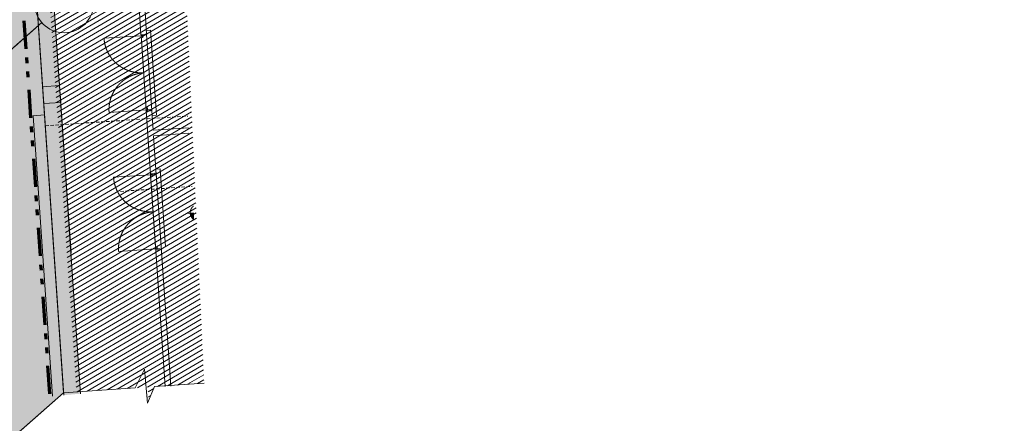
# Model space of a CAD drawing. Header units: millimetres. Extents: x 834119330 to 835277377, y 817781205 to 818243057.
# Tile 53 of 60: x 834376107 to 834410964, y 818010433 to 818024731. Entities that reach past the tile are written whole.
import ezdxf
from ezdxf.xclip import XClip

# ---------------------------------------------------------------- set-up
doc = ezdxf.new("R2010")
doc.units = ezdxf.units.MM
doc.header["$LTSCALE"] = 100
doc.header["$XCLIPFRAME"] = 0
for name, pattern in [('DASHDOT', [25.4, 12.7, -6.35, 0, -6.35]), ('Double dash', [24.5, 10, -3, 2, -3, 2, -4.5]), ('Grid Line', [22.225, 12.7, -3.175, 3.175, -3.175]), ('Overhead', [1.8, 1.2, -0.6])]:
    doc.linetypes.add(name, pattern=pattern)
doc.layers.get('0').update_dxf_attribs({"lineweight": 0})
doc.layers.get('Defpoints').update_dxf_attribs({"lineweight": 0})
for name, color, linetype, lineweight in [('A-DETL', 90, 'Continuous', 5), ('A-DETL-MBND', 5, 'Continuous', 5), ('A-DOOR', 6, 'Continuous', 13), ('A-DOOR-FRAM', 31, 'Continuous', 5), ('A-FLOR', 192, 'Continuous', 18), ('A-WALL', 7, 'Continuous', 13), ('ATR01', 7, 'Continuous', 0), ('C-PROP-LINE', 91, 'Double dash', 70), ('DLN020__', 6, 'DASHDOT', 0), ('DLN030_1', 1, 'Continuous', 0), ('DLN210__', 7, 'Continuous', 0), ('G-ANNO-DIMS', 111, 'Continuous', 5), ('I-WALL', 7, 'Continuous', 9), ('Rev_D', 20, 'Continuous', 0), ('S-COLS', 52, 'Continuous', 9), ('SITE BOUNDARY', 4, 'Continuous', 0), ('XREF', 1, 'Continuous', 0)]:
    doc.layers.add(name, color=color, linetype=linetype, lineweight=lineweight)
doc.styles.add('StyleSwis721 Lt BT1', font='swissl.ttf')
doc.dimstyles.new('INTDIM', dxfattribs={"dimtxt": 200, "dimasz": 125, "dimexe": 100, "dimexo": 150, "dimgap": 80, "dimtad": 1, "dimdec": 0, "dimzin": 11, "dimdsep": 46, "dimtxsty": 'StyleSwis721 Lt BT1', "dimblk1": '_Open3011', "dimblk2": '_Open3011', "dimsah": 1, "dimcen": -125, "dimclrd": 256, "dimclre": 256, "dimclrt": 2, "dimaunit": 1, "dimadec": 5, "dimazin": 0, "dimtfac": 1, "dimtdec": 0, "dimtofl": 0, "dimtmove": 2, "dimatfit": 3, "dimldrblk": '_Open3011', "dimfxl": 1, "dimtolj": 1, "dimtzin": 0, "dimlwd": -1, "dimlwe": -1, "dimarcsym": 0})

# ---------------------------------------------------------------- blocks, each defined once
blk = doc.blocks.new('ARC_DOOR_M50_DOUBLE_METAL - 2500x3500mm-33554713-0291')
at = {"layer": 'A-DOOR'}
for p, q in [((-1317, -100), (-1273, -100)), ((-1317, -100), (-1317, -1415.5)), ((1317, -100), (1273, -100)), ((1317, -100), (1317, -1415.5))]:
    blk.add_line(p, q, dxfattribs=at)
for centre, start, end in [((-1317, -100), 270, 0), ((1317, -100), 180, 270)]:
    blk.add_arc(centre, 1315.5, start, end, dxfattribs=at)
at = {"layer": 'A-DOOR-FRAM'}
for p, q in [((-1357, 52), (-1320, 52)), ((-1357, -100), (-1357, 52)), ((-1320, 52), (-1320, -46)), ((1320, 52), (1357, 52)), ((1320, -46), (1320, 52)), ((1357, 52), (1357, -100)), ((-1320, -100), (-1357, -100)), ((-1320, -46), (-1250, -46)), ((-1320, -53), (-1320, -100)), ((-1250, -53), (-1320, -53)), ((-1250, -46), (-1250, -53)), ((1250, -46), (1320, -46)), ((1250, -53), (1250, -46)), ((1320, -53), (1250, -53)), ((1320, -100), (1320, -53)), ((1357, -100), (1320, -100))]:
    blk.add_line(p, q, dxfattribs=at)
blk = doc.blocks.new('ARC_DOOR_M50_DOUBLE_METAL - 2500x3500mm-V32-0291')
at = {"layer": 'A-DOOR'}
for q in [(-1273, -100), (-1317, -1415)]:
    blk.add_line((-1317, -100), q, dxfattribs=at)
for centre, start, end in [((-1317, -100), 270, 0), ((1317, -100), 180, 267.6805)]:
    blk.add_arc(centre, 1316, start, end, dxfattribs=at)
at = {"layer": 'A-DOOR-FRAM'}
for p, q in [((-1357, 52), (-1320, 52)), ((-1357, -100), (-1357, 52)), ((-1320, 52), (-1320, -46)), ((-1320, -100), (-1357, -100)), ((-1320, -46), (-1250, -46)), ((-1320, -53), (-1320, -100)), ((-1250, -53), (-1320, -53)), ((-1250, -46), (-1250, -53)), ((1250, -46), (1264, -46)), ((1250, -53), (1250, -46)), ((1264, -53), (1250, -53))]:
    blk.add_line(p, q, dxfattribs=at)
blk = doc.blocks.new('Spot Elevations - Spot Elevation - Target Filled-23738-0291')
at = {"layer": 'G-ANNO-DIMS'}
h = blk.add_hatch(color=256, dxfattribs=at)
edge = h.paths.add_edge_path(flags=0)
edge.add_arc((-2.25, 2.25), 1.5, 0, 90, ccw=False)
edge.add_line((-0.75, 2.25), (-2.25, 2.25))
edge.add_line((-2.25, 2.25), (-2.25, 3.75))
h = blk.add_hatch(color=256, dxfattribs=at)
edge = h.paths.add_edge_path(flags=0)
edge.add_arc((-2.25, 2.25), 1.5, 180, 270, ccw=False)
edge.add_line((-3.75, 2.25), (-2.25, 2.25))
edge.add_line((-2.25, 2.25), (-2.25, 0.75))
for p, q in [((-2.25, 0), (-2.25, 4.5)), ((-2.25, 3.75), (-2.25, 2.25)), ((-4.5, 2.25), (0, 2.25)), ((-2.25, 2.25), (-3.75, 2.25)), ((-2.25, 0.75), (-2.25, 2.25)), ((-2.25, 2.25), (-0.75, 2.25))]:
    blk.add_line(p, q, dxfattribs=at)
blk.add_circle((-2.25, 2.25), 1.5, dxfattribs=at)
for start, end in [(360, 90), (180, 270)]:
    blk.add_arc((-2.25, 2.25), 1.5, start, end, dxfattribs=at)
blk = doc.blocks.new('GFDFJ')
at = {"linetype": 'ByBlock'}
h = blk.add_hatch(color=8, dxfattribs=at)
h.dxf.hatch_style = 1
h.paths.add_polyline_path([(1100, 120656), (1100, 55263), (500, 55246), (500, 120639), (500, 120656)])
at = {"linetype": 'ByBlock', "elevation": 0}
blk.add_lwpolyline([(1100, 120656), (1100, 55263), (500, 55246), (500, 120639), (500, 120656), (1100, 120656)], dxfattribs=at)
at = {"layer": 'A-DETL', "linetype": 'Overhead'}
for p, q in [((500, 101921), (34300, 101921)), ((500, 101921), (500, 97356)), ((3000, 99421), (52175, 99421))]:
    blk.add_line(p, q, dxfattribs=at)
at = {"layer": 'A-DETL-MBND', "color": 10}
for p, q in [((500, 102306, 0), (100, 102306, 0)), ((100, 102306, 0), (100, 92350, 0))]:
    blk.add_line(p, q, dxfattribs=at)
at = {"layer": 'A-FLOR'}
for p, q in [((4450, 105049), (4300, 105049)), ((4450, 102023), (4450, 105049)), ((4300, 104913), (4300, 102199)), ((4300, 102023), (4450, 102023)), ((4450, 100123), (4300, 100123)), ((4450, 97356), (4450, 100123)), ((4300, 99977), (4300, 97356))]:
    blk.add_line(p, q, dxfattribs=at)
at = {"layer": 'A-WALL', "color": 7}
for p, q in [((500, 97339, 0), (500, 120639, 0)), ((1100, 97356, 0), (1100, 120656, 0))]:
    blk.add_line(p, q, dxfattribs=at)
at = {"layer": 'C-PROP-LINE'}
blk.add_line((0, 125685, 0), (0, 92348, 0), dxfattribs=at)
at = {"layer": 'I-WALL'}
for p, q in [((4100, 105699), (4100, 104913)), ((4300, 104913), (4300, 105699)), ((4100, 102236), (4100, 104876)), ((4252, 104913), (4300, 104913)), ((4100, 102199), (4100, 55255)), ((4300, 102199), (4252, 102199)), ((4300, 101506), (4300, 102199)), ((9900, 101506), (4300, 101506)), ((4300, 55255), (4300, 101306)), ((4300, 101306), (9900, 101306)), ((4100, 97356), (4100, 99940)), ((4252, 99977), (4300, 99977))]:
    blk.add_line(p, q, dxfattribs=at)
at = {"layer": 'S-COLS', "color": 7}
for p, q in [((500, 103306, 0), (500, 102706, 0)), ((1100, 103306, 0), (500, 103306, 0)), ((1100, 102706, 0), (1100, 103306, 0)), ((500, 102706, 0), (1100, 102706, 0))]:
    blk.add_line(p, q, dxfattribs=at)
at = {"layer": 'A-DOOR', "rotation": 270}
for name, p in [('ARC_DOOR_M50_DOUBLE_METAL - 2500x3500mm-33554713-0291', (4200, 103556)), ('ARC_DOOR_M50_DOUBLE_METAL - 2500x3500mm-V32-0291', (4200, 98620)), ('ARC_DOOR_M50_DOUBLE_METAL - 2500x3500mm-33554713-0291', (4200, 98620, 0))]:
    blk.add_blockref(name, p, dxfattribs=at)
at = {"layer": 'G-ANNO-DIMS', "xscale": 200.0000000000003, "yscale": 200.0000000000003, "zscale": 200.0000000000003}
blk.add_blockref('Spot Elevations - Spot Elevation - Target Filled-23738-0291', (6158, 98027), dxfattribs=at)
blk = doc.blocks.new('_Open301')
at = {"layer": 'Rev_D', "linetype": 'ByBlock'}
blk.add_line((0, 0), (-1, 0), dxfattribs=at)
blk = doc.blocks.new('_Open3011')
at = {"layer": 'ATR01', "linetype": 'ByBlock'}
blk.add_line((0, 0), (-1, 0), dxfattribs=at)
at = {"layer": 'ATR01', "linetype": 'ByBlock', "yscale": 1.119319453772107, "zscale": 0.008}
blk.add_blockref('_Open301', (0, 0), dxfattribs=at)
blk = doc.blocks.new('*D2169')
at = {"layer": 'Defpoints', "color": 0, "transparency": 16777216}
for p in [(28109, -21840), (30672, -21840), (30672, -29640)]:
    blk.add_point(p, dxfattribs=at)
at = {"layer": 'DLN030_1', "transparency": 16777216}
for p, q in [((30522, -21840), (28009, -21840)), ((28109, -29440), (28109, -22040)), ((30522, -29640), (28009, -29640))]:
    blk.add_line(p, q, dxfattribs=at)
at = {"layer": 'DLN030_1', "transparency": 16777216, "xscale": 200, "yscale": 200, "zscale": 200}
for p, rotation in [((28109, -21840), 90), ((28109, -29640), 270)]:
    blk.add_blockref('_Open3011', p, dxfattribs=dict(at, rotation=rotation))
at = {"layer": 'DLN030_1', "color": 2, "transparency": 16777216, "insert": (27629, -24975), "char_height": 400, "attachment_point": 5, "rotation": 270, "style": 'StyleSwis721 Lt BT1'}
blk.add_mtext('\\A1;7800', dxfattribs=at)
blk = doc.blocks.new('*D2171')
at = {"layer": 'Defpoints', "color": 0, "transparency": 16777216}
for p in [(29200, 0), (30672, 0), (30672, -29640)]:
    blk.add_point(p, dxfattribs=at)
at = {"layer": 'DLN030_1', "transparency": 16777216}
for p, q in [((30522, 0), (29100, 0)), ((29200, -29440), (29200, -200)), ((30522, -29640), (29100, -29640))]:
    blk.add_line(p, q, dxfattribs=at)
at = {"layer": 'DLN030_1', "transparency": 16777216, "xscale": 200, "yscale": 200, "zscale": 200}
for p, rotation in [((29200, 0), 90), ((29200, -29640), 270)]:
    blk.add_blockref('_Open3011', p, dxfattribs=dict(at, rotation=rotation))
at = {"layer": 'DLN030_1', "color": 2, "transparency": 16777216, "insert": (28720, -13899), "char_height": 400, "attachment_point": 5, "rotation": 270, "style": 'StyleSwis721 Lt BT1'}
blk.add_mtext('\\A1;29640', dxfattribs=at)
blk = doc.blocks.new('Grid Line')
at = {"layer": 'DLN020__', "linetype": 'Grid Line'}
blk.add_line((-9985.2, -29640.4), (30672.2, -29640.4), dxfattribs=at)
at = {"layer": 'DLN020__', "linetype": 'Continuous'}
blk.add_circle((31722.2, -29640.4), 1050, dxfattribs=at)
at = {"layer": 'DLN030_1'}
for base, p2, picture, middle in [((29199.9, 0), (30672.2, 0), '*D2171', (28719.9, -13899.5)), ((28109.5, -21840.4), (30672.2, -21840.4), '*D2169', (27629.5, -24974.8))]:
    dim = blk.add_linear_dim(base=base, p1=(30672.2, -29640.4), p2=p2, angle=90, dimstyle='INTDIM', override={"dimtxt": 400, "dimasz": 200, "dimpost": '<>', "dimtfac": 0.444444}, dxfattribs=at)
    dim.commit()
    dim.dimension.update_dxf_attribs({"geometry": picture, "text_midpoint": middle, "dimtype": 128, "text_rotation": 270})

msp = doc.modelspace()

# ---------------------------------------------------------------- hatches: boundary and pattern name
at = {"layer": 'A-WALL', "linetype": 'ByBlock'}
h = msp.add_hatch(dxfattribs=at)
h.set_pattern_fill('EARTH', color=1, scale=70, angle=45)
h.set_pattern_definition([(86.3502, (834259067.97, 817913852.15), (-415.3025, 471.8944), [444.5, -444.5]), (86.3502, (834258901.62, 817913862.76), (-415.3025, 471.8944), [444.5, -444.5]), (86.3502, (834258735.27, 817913873.37), (-415.3025, 471.8944), [444.5, -444.5]), (176.3502, (834258683.36, 817913932.35), (-471.8944, -415.3025), [444.5, -444.5]), (176.3502, (834258693.97, 817914098.7), (-471.8944, -415.3025), [444.5, -444.5]), (176.3502, (834258704.6, 817914265.05), (-471.8944, -415.3025), [444.5, -444.5])])
edge = h.paths.add_edge_path()
edge.add_line((834340573.9, 818045816.1), (834336024.8, 818041812.5))
edge.add_arc((834369885.6, 818077441.2), 49152.4, 226.4573, 266.43381)
edge.add_line((834366828.2, 818028384), (834367803.6, 818014432.8))
edge.add_line((834367803.6, 818014432.8), (834358038.5, 818005838.6))
edge.add_line((834358038.5, 818005838.6), (834354765.1, 818002958.1))
edge.add_line((834354765.1, 818002958.1), (834360515.3, 817996424.3))
edge.add_line((834360515.3, 817996424.3), (834377661.1, 818011513.8))
edge.add_line((834377661.1, 818011513.8), (834376055.4, 818034955.1))
edge.add_arc((834369649.8, 818077415.9), 42941.2, 227.38201, 278.57894, ccw=False)

# ---------------------------------------------------------------- next in the draw order: block references
at = {"layer": 'XREF'}
ref = msp.add_blockref('GFDFJ', (834383479.8, 817919256.6, 0), dxfattribs=dict(at, rotation=3.918723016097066))
XClip(ref).set_block_clipping_path([(5485.2871387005, 92439.0911762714), (5734.8095794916, 123267.2635626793), (-2738.982164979, 122624.1580972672), (-16369.5680283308, 125518.488471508), (-29756.8661227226, 134340.3785476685), (-32895.8137737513, 137192.1962072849), (-39207.4881345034, 133495.6045802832), (-38879.1816080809, 130880.8986371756), (-26117.7251902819, 119750.611079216), (-11436.3051451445, 114233.6986478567), (-1047.9157642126, 113228.8738565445), (-1506.6967458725, 92323.6383593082)])

# ---------------------------------------------------------------- next in the draw order: hatches: boundary and pattern name
at = {"layer": 'DLN210__', "linetype": 'Continuous', "ltscale": 0.2}
h = msp.add_hatch(dxfattribs=at)
h.set_pattern_fill('DGN_ANSI31', color=8, scale=50, style=0, pattern_type=2)
h.set_pattern_definition([(210.400428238, (863011267.5, 1206484926.75), (80.333883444, -136.92344456), [])])
h.paths.add_polyline_path([(834369066.4, 818039600.7), (834370147.2, 818039509.3), (834371593.4, 818039457.5), (834372535.9, 818039449.6), (834374730.8, 818039362.6), (834375764.4, 818039499.8), (834375537.4, 818041887), (834381212.9, 818042723.8), (834382634.8, 818011854.5), (834380880.7, 818011734.3), (834380757.4, 818011442.1), (834380634.1, 818011149.9), (834380655.9, 818011718.9), (834378117.1, 818011545), (834376516.4, 818034911.3), (834376436.5, 818034981.2), (834372603.4, 818034607.2), (834369410, 818034561), (834369058.2, 818039594.6)])

# ---------------------------------------------------------------- next in the draw order: linework, layer by layer
at = {"layer": 'Defpoints', "color": 8, "linetype": 'ByBlock', "elevation": 0}
msp.add_lwpolyline([(834340573.9, 818045816.1), (834336024.8, 818041812.5, 0.1762213), (834366828.2, 818028384), (834367803.6, 818014432.8), (834358038.5, 818005838.6), (834354765.1, 818002958.1), (834360515.3, 817996424.3), (834377661.1, 818011513.8), (834376055.4, 818034955.1, -0.2271803)], format="xyb", close=True, dxfattribs=at)
at = {"layer": 'DLN210__'}
for p, q in [((834380880.7, 818011734.3, 0), (834382634.8, 818011854.5, 0)), ((834377661.1, 818011513.8, 0), (834368800.7, 818003716, 0)), ((834377661.1, 818011513.8, 0), (834380200, 818011687.7, 0))]:
    msp.add_line(p, q, dxfattribs=at)
at = {"layer": 'DLN210__', "extrusion": (-5.18202e-15, 5.32326e-15, -1), "elevation": 0}
msp.add_lwpolyline([(-834380200, 818011687.7), (-834380524.4, 818012346.7), (-834380634.1, 818011149.9), (-834380880.7, 818011734.3)], dxfattribs=at)

# ---------------------------------------------------------------- next in the draw order: block references
at = {"layer": 'SITE BOUNDARY', "color": 1, "rotation": 41.35019583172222}
msp.add_blockref('Grid Line', (834334280.8, 818026612.6, 0), dxfattribs=at)

doc.saveas('drawing.dxf')
